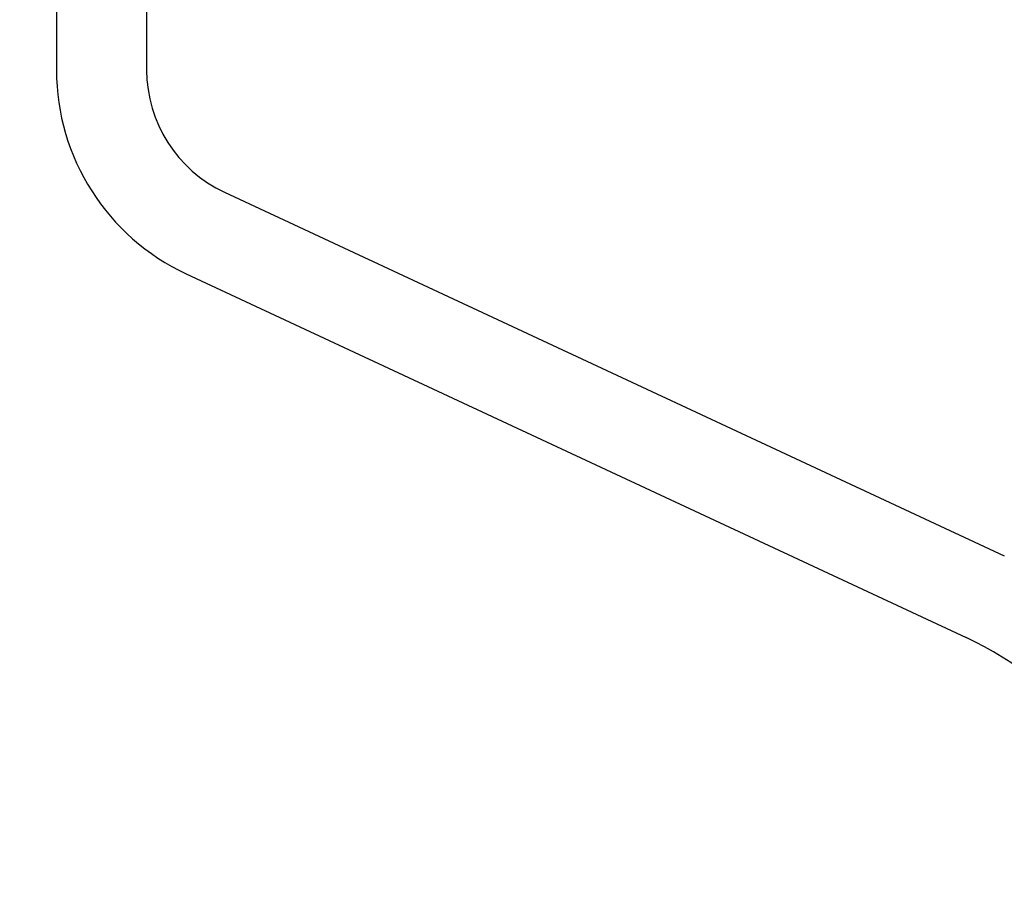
# Model space of a CAD drawing. Extents: x -169 to 2224, y 0 to 2796.
# Tile 167 of 256: x 1559.493 to 1560.584, y 418.298 to 419.272. Entities that reach past the tile are written whole.
import ezdxf

# ---------------------------------------------------------------- set-up
doc = ezdxf.new("R2010")
doc.units = 0
doc.header["$MEASUREMENT"] = 0
doc.layers.add('CONCRETE-HATCH', color=2, linetype='CONTINUOUS')
doc.layers.add('SPILL-BUCKET', color=1, linetype='CONTINUOUS')

msp = doc.modelspace()

# ---------------------------------------------------------------- hatches: boundary and pattern name
at = {"layer": 'CONCRETE-HATCH'}
h = msp.add_hatch(dxfattribs=at)
h.set_pattern_fill('AR-CONC', color=256, scale=2.67, style=0)
h.set_pattern_definition([(50, (1730.472, 414.289), (19.1508, -1.6755), [2.0025, -22.0275]), (355, (1730.472, 414.289), (-3.7047, 20.0835), [1.602, -17.622]), (100.451, (1732.068, 414.149), (15.4462, 18.408), [1.7019, -18.7205]), (46.184, (1730.472, 419.629), (28.4953, -4.4194), [3.0038, -33.0412]), (96.636, (1732.846, 419.26), (24.9555, 26.009), [2.5528, -28.0807]), (351.184, (1730.472, 419.63), (24.9555, 26.009), [2.403, -26.433]), (21, (1733.142, 418.294), (15.9374, -10.7499), [2.0025, -22.0275]), (326, (1733.142, 418.294), (6.4965, 19.3615), [1.602, -17.622]), (71.451, (1734.47, 417.398), (22.434, 8.6116), [1.7019, -18.7205]), (37.5, (1730.472, 414.2886), (0.32467, 8.88827), [0, -17.4084, 0, -17.889, 0, -17.68875]), (7.5, (1730.472, 414.289), (7.02396, 10.5308), [0, -10.1994, 0, -17.0079, 0, -6.74175]), (327.5, (1724.518, 414.2886), (14.25306, -0.60222), [0, -6.675, 0, -20.826, 0, -27.6345]), (317.5, (1721.848, 414.289), (15.5711, 2.6728), [0, -8.6775, 0, -13.8306, 0, -19.6245])])
h.paths.add_polyline_path([(1517.69485, 419.87263), (1517.72136, 419.92254), (1517.76619, 419.94932), (1518.15208, 419.94932), (1518.36067, 420.72859), (1526.38058, 419.72611), (1557.51432, 419.72611), (1559.77546, 420.40354), (1559.77546, 419.18698), (1559.9746, 419.29275), (1559.13253, 418.14433), (1559.13253, 415.39433), (1559.13253, 415.44519), (1559.13253, 413.72644), (1517.69485, 414.28861)])

# ---------------------------------------------------------------- linework, layer by layer
at = {"layer": 'SPILL-BUCKET', "color": 1, "linetype": 'Continuous'}
for p, q in [((1559.53355, 419.643), (1559.53355, 419.21612)), ((1559.63348, 419.643), (1559.63348, 419.21612)), ((1559.71967, 419.08084), (1560.58395, 418.67782)), ((1559.67744, 418.99027), (1560.54171, 418.58725))]:
    msp.add_line(p, q, dxfattribs=at)
for centre, radius, start, end in [((1559.78276, 419.21612), 0.24921, 180, 245), ((1559.78276, 419.21612), 0.14927, 180, 245), ((1560.38334, 418.24761), 0.37474, 315, 65)]:
    msp.add_arc(centre, radius, start, end, dxfattribs=at)

doc.saveas('drawing.dxf')
